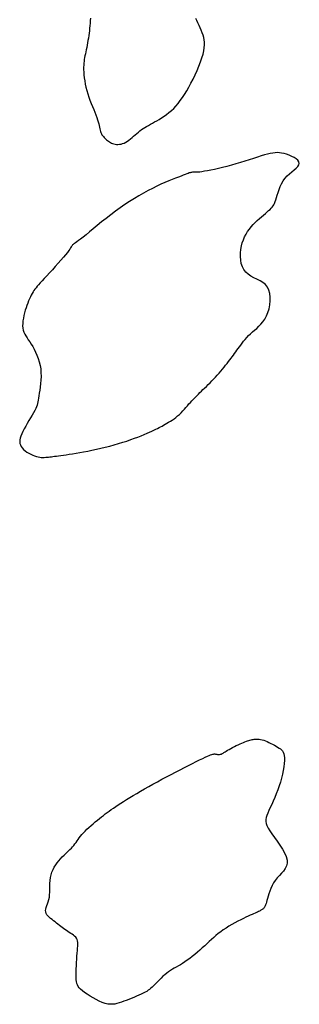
# Model space of a CAD drawing. Header units: millimetres. Extents: x 32690613 to 32693367, y 5343692 to 5344708.
# Tile 106 of 256: x 32692540 to 32692547, y 5343903 to 5343928. Entities that reach past the tile are written whole.
import ezdxf

# ---------------------------------------------------------------- set-up
doc = ezdxf.new("R2010")
doc.units = ezdxf.units.MM
doc.header["$LTSCALE"] = 20
doc.layers.add('02-DGM_HL_492.50', color=92, linetype='Continuous')

msp = doc.modelspace()

# ---------------------------------------------------------------- linework, layer by layer
at = {"layer": '02-DGM_HL_492.50', "elevation": 492.5, "flags": 128}
msp.add_lwpolyline([(32692541.511, 5343928.387), (32692541.506, 5343928.319), (32692541.501, 5343928.252), (32692541.495, 5343928.187), (32692541.489, 5343928.123), (32692541.483, 5343928.059), (32692541.475, 5343927.996), (32692541.467, 5343927.933), (32692541.458, 5343927.87), (32692541.447, 5343927.808), (32692541.437, 5343927.746), (32692541.425, 5343927.686), (32692541.414, 5343927.627), (32692541.402, 5343927.57), (32692541.391, 5343927.515), (32692541.38, 5343927.463), (32692541.37, 5343927.414), (32692541.361, 5343927.367), (32692541.353, 5343927.32), (32692541.346, 5343927.274), (32692541.34, 5343927.226), (32692541.337, 5343927.175), (32692541.335, 5343927.12), (32692541.336, 5343927.061), (32692541.339, 5343926.995), (32692541.344, 5343926.925), (32692541.352, 5343926.849), (32692541.364, 5343926.771), (32692541.378, 5343926.689), (32692541.395, 5343926.606), (32692541.416, 5343926.521), (32692541.44, 5343926.437), (32692541.468, 5343926.353), (32692541.499, 5343926.27), (32692541.531, 5343926.189), (32692541.564, 5343926.11), (32692541.596, 5343926.034), (32692541.626, 5343925.961), (32692541.653, 5343925.893), (32692541.677, 5343925.829), (32692541.696, 5343925.769), (32692541.711, 5343925.715), (32692541.723, 5343925.665), (32692541.733, 5343925.619), (32692541.741, 5343925.576), (32692541.749, 5343925.537), (32692541.757, 5343925.501), (32692541.767, 5343925.468), (32692541.779, 5343925.438), (32692541.793, 5343925.409), (32692541.808, 5343925.383), (32692541.826, 5343925.358), (32692541.844, 5343925.335), (32692541.864, 5343925.313), (32692541.885, 5343925.292), (32692541.906, 5343925.272), (32692541.928, 5343925.252), (32692541.951, 5343925.233), (32692541.974, 5343925.215), (32692541.999, 5343925.198), (32692542.025, 5343925.183), (32692542.052, 5343925.169), (32692542.082, 5343925.158), (32692542.113, 5343925.148), (32692542.147, 5343925.141), (32692542.182, 5343925.137), (32692542.219, 5343925.136), (32692542.258, 5343925.139), (32692542.298, 5343925.145), (32692542.338, 5343925.156), (32692542.379, 5343925.171), (32692542.42, 5343925.191), (32692542.46, 5343925.215), (32692542.501, 5343925.245), (32692542.541, 5343925.277), (32692542.582, 5343925.312), (32692542.622, 5343925.348), (32692542.662, 5343925.384), (32692542.703, 5343925.419), (32692542.743, 5343925.453), (32692542.784, 5343925.485), (32692542.825, 5343925.515), (32692542.867, 5343925.543), (32692542.91, 5343925.57), (32692542.955, 5343925.597), (32692543.002, 5343925.624), (32692543.052, 5343925.652), (32692543.105, 5343925.681), (32692543.161, 5343925.712), (32692543.22, 5343925.745), (32692543.28, 5343925.78), (32692543.343, 5343925.819), (32692543.406, 5343925.86), (32692543.469, 5343925.905), (32692543.531, 5343925.953), (32692543.592, 5343926.006), (32692543.652, 5343926.062), (32692543.71, 5343926.123), (32692543.767, 5343926.19), (32692543.822, 5343926.261), (32692543.877, 5343926.338), (32692543.932, 5343926.421), (32692543.987, 5343926.511), (32692544.042, 5343926.607), (32692544.097, 5343926.709), (32692544.152, 5343926.817), (32692544.205, 5343926.928), (32692544.255, 5343927.039), (32692544.302, 5343927.15), (32692544.343, 5343927.257), (32692544.379, 5343927.36), (32692544.407, 5343927.455), (32692544.427, 5343927.542), (32692544.439, 5343927.621), (32692544.445, 5343927.694), (32692544.444, 5343927.762), (32692544.436, 5343927.827), (32692544.424, 5343927.888), (32692544.407, 5343927.949), (32692544.385, 5343928.01), (32692544.36, 5343928.073), (32692544.333, 5343928.135), (32692544.304, 5343928.198), (32692544.275, 5343928.26), (32692544.246, 5343928.319), (32692544.218, 5343928.375)], dxfattribs=at)
for points in [[(32692541.322, 5343922.749), (32692541.258, 5343922.699), (32692541.206, 5343922.66), (32692541.163, 5343922.63), (32692541.129, 5343922.606), (32692541.103, 5343922.588), (32692541.082, 5343922.574), (32692541.066, 5343922.561), (32692541.053, 5343922.549), (32692541.041, 5343922.535), (32692541.03, 5343922.518), (32692541.017, 5343922.498), (32692541.001, 5343922.472), (32692540.98, 5343922.441), (32692540.953, 5343922.402), (32692540.918, 5343922.355), (32692540.872, 5343922.298), (32692540.817, 5343922.232), (32692540.752, 5343922.157), (32692540.681, 5343922.077), (32692540.607, 5343921.994), (32692540.531, 5343921.911), (32692540.456, 5343921.83), (32692540.386, 5343921.753), (32692540.322, 5343921.684), (32692540.266, 5343921.623), (32692540.218, 5343921.571), (32692540.177, 5343921.526), (32692540.142, 5343921.485), (32692540.111, 5343921.448), (32692540.084, 5343921.412), (32692540.059, 5343921.376), (32692540.035, 5343921.339), (32692540.011, 5343921.299), (32692539.988, 5343921.256), (32692539.965, 5343921.21), (32692539.942, 5343921.16), (32692539.92, 5343921.108), (32692539.898, 5343921.052), (32692539.876, 5343920.993), (32692539.855, 5343920.932), (32692539.835, 5343920.867), (32692539.816, 5343920.8), (32692539.799, 5343920.732), (32692539.785, 5343920.664), (32692539.774, 5343920.597), (32692539.768, 5343920.531), (32692539.767, 5343920.469), (32692539.772, 5343920.41), (32692539.783, 5343920.356), (32692539.8, 5343920.305), (32692539.823, 5343920.256), (32692539.849, 5343920.208), (32692539.88, 5343920.16), (32692539.913, 5343920.11), (32692539.949, 5343920.056), (32692539.987, 5343919.998), (32692540.025, 5343919.934), (32692540.064, 5343919.864), (32692540.101, 5343919.79), (32692540.135, 5343919.711), (32692540.167, 5343919.627), (32692540.194, 5343919.54), (32692540.216, 5343919.45), (32692540.231, 5343919.357), (32692540.239, 5343919.263), (32692540.24, 5343919.167), (32692540.237, 5343919.072), (32692540.229, 5343918.98), (32692540.219, 5343918.891), (32692540.208, 5343918.808), (32692540.196, 5343918.732), (32692540.185, 5343918.664), (32692540.176, 5343918.606), (32692540.168, 5343918.555), (32692540.16, 5343918.51), (32692540.15, 5343918.469), (32692540.139, 5343918.428), (32692540.124, 5343918.387), (32692540.104, 5343918.342), (32692540.079, 5343918.291), (32692540.048, 5343918.233), (32692540.011, 5343918.169), (32692539.971, 5343918.101), (32692539.929, 5343918.029), (32692539.887, 5343917.957), (32692539.845, 5343917.884), (32692539.807, 5343917.814), (32692539.772, 5343917.748), (32692539.743, 5343917.687), (32692539.72, 5343917.631), (32692539.704, 5343917.579), (32692539.694, 5343917.53), (32692539.691, 5343917.485), (32692539.696, 5343917.443), (32692539.708, 5343917.402), (32692539.729, 5343917.363), (32692539.757, 5343917.325), (32692539.792, 5343917.288), (32692539.833, 5343917.253), (32692539.879, 5343917.22), (32692539.927, 5343917.19), (32692539.976, 5343917.163), (32692540.026, 5343917.14), (32692540.075, 5343917.121), (32692540.121, 5343917.106), (32692540.165, 5343917.095), (32692540.207, 5343917.088), (32692540.247, 5343917.084), (32692540.286, 5343917.083), (32692540.324, 5343917.083), (32692540.361, 5343917.085), (32692540.397, 5343917.088), (32692540.432, 5343917.091), (32692540.468, 5343917.095), (32692540.506, 5343917.099), (32692540.546, 5343917.104), (32692540.589, 5343917.11), (32692540.637, 5343917.116), (32692540.689, 5343917.124), (32692540.748, 5343917.132), (32692540.814, 5343917.141), (32692540.886, 5343917.151), (32692540.965, 5343917.163), (32692541.05, 5343917.176), (32692541.14, 5343917.191), (32692541.236, 5343917.207), (32692541.336, 5343917.225), (32692541.441, 5343917.245), (32692541.55, 5343917.268), (32692541.663, 5343917.292), (32692541.777, 5343917.318), (32692541.892, 5343917.346), (32692542.008, 5343917.375), (32692542.122, 5343917.406), (32692542.234, 5343917.438), (32692542.343, 5343917.471), (32692542.448, 5343917.504), (32692542.549, 5343917.539), (32692542.644, 5343917.573), (32692542.734, 5343917.607), (32692542.818, 5343917.64), (32692542.897, 5343917.672), (32692542.969, 5343917.703), (32692543.034, 5343917.731), (32692543.092, 5343917.757), (32692543.144, 5343917.782), (32692543.191, 5343917.805), (32692543.234, 5343917.826), (32692543.275, 5343917.848), (32692543.314, 5343917.869), (32692543.353, 5343917.89), (32692543.393, 5343917.912), (32692543.435, 5343917.935), (32692543.479, 5343917.959), (32692543.523, 5343917.985), (32692543.569, 5343918.013), (32692543.615, 5343918.043), (32692543.662, 5343918.076), (32692543.708, 5343918.111), (32692543.754, 5343918.148), (32692543.799, 5343918.189), (32692543.843, 5343918.232), (32692543.886, 5343918.277), (32692543.928, 5343918.322), (32692543.968, 5343918.368), (32692544.007, 5343918.413), (32692544.046, 5343918.457), (32692544.082, 5343918.499), (32692544.118, 5343918.538), (32692544.152, 5343918.574), (32692544.186, 5343918.61), (32692544.22, 5343918.644), (32692544.254, 5343918.678), (32692544.289, 5343918.713), (32692544.326, 5343918.748), (32692544.365, 5343918.786), (32692544.406, 5343918.825), (32692544.449, 5343918.867), (32692544.494, 5343918.91), (32692544.54, 5343918.956), (32692544.587, 5343919.002), (32692544.634, 5343919.05), (32692544.681, 5343919.1), (32692544.728, 5343919.15), (32692544.774, 5343919.201), (32692544.82, 5343919.252), (32692544.864, 5343919.303), (32692544.907, 5343919.353), (32692544.948, 5343919.404), (32692544.988, 5343919.453), (32692545.026, 5343919.5), (32692545.063, 5343919.546), (32692545.097, 5343919.59), (32692545.129, 5343919.633), (32692545.16, 5343919.674), (32692545.19, 5343919.715), (32692545.22, 5343919.756), (32692545.25, 5343919.797), (32692545.28, 5343919.839), (32692545.311, 5343919.882), (32692545.343, 5343919.927), (32692545.377, 5343919.974), (32692545.413, 5343920.022), (32692545.451, 5343920.07), (32692545.491, 5343920.119), (32692545.534, 5343920.167), (32692545.58, 5343920.215), (32692545.628, 5343920.263), (32692545.68, 5343920.309), (32692545.734, 5343920.355), (32692545.789, 5343920.403), (32692545.844, 5343920.455), (32692545.897, 5343920.511), (32692545.948, 5343920.573), (32692545.995, 5343920.642), (32692546.038, 5343920.721), (32692546.074, 5343920.809), (32692546.104, 5343920.905), (32692546.125, 5343921.005), (32692546.137, 5343921.107), (32692546.137, 5343921.207), (32692546.126, 5343921.302), (32692546.102, 5343921.389), (32692546.064, 5343921.465), (32692546.011, 5343921.528), (32692545.946, 5343921.581), (32692545.873, 5343921.625), (32692545.794, 5343921.666), (32692545.715, 5343921.705), (32692545.638, 5343921.747), (32692545.567, 5343921.793), (32692545.505, 5343921.848), (32692545.455, 5343921.914), (32692545.418, 5343921.989), (32692545.391, 5343922.072), (32692545.375, 5343922.16), (32692545.368, 5343922.252), (32692545.37, 5343922.344), (32692545.379, 5343922.435), (32692545.395, 5343922.523), (32692545.417, 5343922.606), (32692545.444, 5343922.684), (32692545.476, 5343922.758), (32692545.513, 5343922.827), (32692545.553, 5343922.893), (32692545.598, 5343922.955), (32692545.645, 5343923.014), (32692545.695, 5343923.071), (32692545.748, 5343923.125), (32692545.802, 5343923.178), (32692545.856, 5343923.227), (32692545.909, 5343923.274), (32692545.961, 5343923.318), (32692546.01, 5343923.36), (32692546.055, 5343923.397), (32692546.095, 5343923.432), (32692546.13, 5343923.463), (32692546.161, 5343923.492), (32692546.186, 5343923.521), (32692546.209, 5343923.551), (32692546.229, 5343923.583), (32692546.247, 5343923.619), (32692546.264, 5343923.662), (32692546.28, 5343923.711), (32692546.297, 5343923.768), (32692546.316, 5343923.833), (32692546.337, 5343923.902), (32692546.361, 5343923.975), (32692546.39, 5343924.049), (32692546.424, 5343924.122), (32692546.465, 5343924.194), (32692546.513, 5343924.261), (32692546.569, 5343924.323), (32692546.63, 5343924.379), (32692546.691, 5343924.431), (32692546.75, 5343924.479), (32692546.802, 5343924.524), (32692546.844, 5343924.567), (32692546.873, 5343924.608), (32692546.883, 5343924.648), (32692546.874, 5343924.687), (32692546.846, 5343924.726), (32692546.804, 5343924.762), (32692546.75, 5343924.797), (32692546.689, 5343924.828), (32692546.622, 5343924.857), (32692546.555, 5343924.88), (32692546.49, 5343924.899), (32692546.429, 5343924.913), (32692546.372, 5343924.921), (32692546.316, 5343924.924), (32692546.26, 5343924.922), (32692546.201, 5343924.914), (32692546.138, 5343924.902), (32692546.068, 5343924.885), (32692545.991, 5343924.863), (32692545.903, 5343924.837), (32692545.807, 5343924.807), (32692545.704, 5343924.774), (32692545.595, 5343924.74), (32692545.483, 5343924.704), (32692545.367, 5343924.668), (32692545.251, 5343924.633), (32692545.135, 5343924.6), (32692545.022, 5343924.569), (32692544.911, 5343924.541), (32692544.805, 5343924.515), (32692544.705, 5343924.493), (32692544.611, 5343924.473), (32692544.524, 5343924.456), (32692544.447, 5343924.443), (32692544.379, 5343924.432), (32692544.322, 5343924.425), (32692544.275, 5343924.421), (32692544.236, 5343924.419), (32692544.204, 5343924.418), (32692544.177, 5343924.417), (32692544.154, 5343924.418), (32692544.133, 5343924.417), (32692544.114, 5343924.416), (32692544.094, 5343924.413), (32692544.073, 5343924.407), (32692544.049, 5343924.4), (32692544.021, 5343924.39), (32692543.988, 5343924.378), (32692543.948, 5343924.362), (32692543.9, 5343924.344), (32692543.844, 5343924.321), (32692543.777, 5343924.296), (32692543.701, 5343924.266), (32692543.617, 5343924.233), (32692543.525, 5343924.195), (32692543.427, 5343924.153), (32692543.324, 5343924.108), (32692543.217, 5343924.058), (32692543.105, 5343924.003), (32692542.992, 5343923.945), (32692542.876, 5343923.882), (32692542.759, 5343923.814), (32692542.64, 5343923.743), (32692542.519, 5343923.667), (32692542.398, 5343923.587), (32692542.277, 5343923.504), (32692542.155, 5343923.416), (32692542.034, 5343923.325), (32692541.915, 5343923.232), (32692541.798, 5343923.139), (32692541.687, 5343923.049), (32692541.582, 5343922.962), (32692541.485, 5343922.882), (32692541.398, 5343922.811)], [(32692541.145, 5343903.702), (32692541.144, 5343903.769), (32692541.146, 5343903.843), (32692541.148, 5343903.923), (32692541.151, 5343904.005), (32692541.155, 5343904.089), (32692541.16, 5343904.172), (32692541.165, 5343904.252), (32692541.171, 5343904.326), (32692541.176, 5343904.393), (32692541.181, 5343904.454), (32692541.184, 5343904.509), (32692541.186, 5343904.558), (32692541.184, 5343904.602), (32692541.178, 5343904.641), (32692541.168, 5343904.677), (32692541.153, 5343904.709), (32692541.132, 5343904.738), (32692541.105, 5343904.765), (32692541.075, 5343904.79), (32692541.041, 5343904.814), (32692541.005, 5343904.837), (32692540.967, 5343904.86), (32692540.929, 5343904.883), (32692540.891, 5343904.907), (32692540.854, 5343904.932), (32692540.818, 5343904.959), (32692540.783, 5343904.986), (32692540.747, 5343905.014), (32692540.712, 5343905.043), (32692540.676, 5343905.073), (32692540.639, 5343905.102), (32692540.601, 5343905.132), (32692540.562, 5343905.162), (32692540.523, 5343905.192), (32692540.485, 5343905.222), (32692540.449, 5343905.253), (32692540.417, 5343905.285), (32692540.391, 5343905.317), (32692540.372, 5343905.351), (32692540.361, 5343905.387), (32692540.359, 5343905.424), (32692540.364, 5343905.463), (32692540.376, 5343905.505), (32692540.391, 5343905.55), (32692540.408, 5343905.598), (32692540.426, 5343905.649), (32692540.442, 5343905.705), (32692540.454, 5343905.766), (32692540.462, 5343905.831), (32692540.466, 5343905.9), (32692540.467, 5343905.972), (32692540.468, 5343906.047), (32692540.47, 5343906.122), (32692540.475, 5343906.197), (32692540.484, 5343906.27), (32692540.499, 5343906.342), (32692540.52, 5343906.411), (32692540.548, 5343906.476), (32692540.581, 5343906.538), (32692540.619, 5343906.597), (32692540.659, 5343906.653), (32692540.702, 5343906.706), (32692540.745, 5343906.755), (32692540.788, 5343906.802), (32692540.831, 5343906.845), (32692540.871, 5343906.885), (32692540.911, 5343906.924), (32692540.949, 5343906.96), (32692540.985, 5343906.996), (32692541.02, 5343907.031), (32692541.052, 5343907.066), (32692541.083, 5343907.101), (32692541.112, 5343907.138), (32692541.14, 5343907.175), (32692541.168, 5343907.214), (32692541.196, 5343907.254), (32692541.225, 5343907.294), (32692541.257, 5343907.337), (32692541.292, 5343907.38), (32692541.331, 5343907.424), (32692541.375, 5343907.47), (32692541.422, 5343907.517), (32692541.473, 5343907.564), (32692541.526, 5343907.611), (32692541.58, 5343907.658), (32692541.635, 5343907.704), (32692541.689, 5343907.748), (32692541.742, 5343907.791), (32692541.794, 5343907.832), (32692541.844, 5343907.871), (32692541.894, 5343907.909), (32692541.944, 5343907.947), (32692541.995, 5343907.984), (32692542.048, 5343908.022), (32692542.103, 5343908.06), (32692542.162, 5343908.1), (32692542.226, 5343908.142), (32692542.293, 5343908.186), (32692542.365, 5343908.232), (32692542.442, 5343908.28), (32692542.523, 5343908.33), (32692542.61, 5343908.382), (32692542.702, 5343908.436), (32692542.799, 5343908.493), (32692542.902, 5343908.552), (32692543.009, 5343908.613), (32692543.12, 5343908.675), (32692543.235, 5343908.738), (32692543.351, 5343908.801), (32692543.468, 5343908.864), (32692543.585, 5343908.927), (32692543.701, 5343908.988), (32692543.816, 5343909.047), (32692543.928, 5343909.103), (32692544.036, 5343909.157), (32692544.138, 5343909.208), (32692544.233, 5343909.255), (32692544.32, 5343909.297), (32692544.398, 5343909.334), (32692544.465, 5343909.366), (32692544.521, 5343909.392), (32692544.566, 5343909.412), (32692544.603, 5343909.428), (32692544.632, 5343909.439), (32692544.656, 5343909.447), (32692544.675, 5343909.451), (32692544.692, 5343909.453), (32692544.708, 5343909.452), (32692544.724, 5343909.45), (32692544.741, 5343909.447), (32692544.758, 5343909.444), (32692544.776, 5343909.441), (32692544.795, 5343909.439), (32692544.814, 5343909.438), (32692544.833, 5343909.439), (32692544.854, 5343909.443), (32692544.875, 5343909.451), (32692544.897, 5343909.461), (32692544.921, 5343909.474), (32692544.946, 5343909.489), (32692544.974, 5343909.507), (32692545.005, 5343909.526), (32692545.039, 5343909.547), (32692545.078, 5343909.57), (32692545.12, 5343909.593), (32692545.165, 5343909.617), (32692545.213, 5343909.642), (32692545.262, 5343909.666), (32692545.31, 5343909.689), (32692545.358, 5343909.711), (32692545.404, 5343909.731), (32692545.447, 5343909.75), (32692545.486, 5343909.766), (32692545.522, 5343909.78), (32692545.555, 5343909.791), (32692545.585, 5343909.801), (32692545.614, 5343909.809), (32692545.642, 5343909.816), (32692545.669, 5343909.822), (32692545.697, 5343909.826), (32692545.725, 5343909.83), (32692545.755, 5343909.833), (32692545.786, 5343909.834), (32692545.818, 5343909.833), (32692545.852, 5343909.83), (32692545.888, 5343909.824), (32692545.927, 5343909.816), (32692545.968, 5343909.803), (32692546.011, 5343909.788), (32692546.057, 5343909.769), (32692546.103, 5343909.747), (32692546.15, 5343909.724), (32692546.197, 5343909.7), (32692546.242, 5343909.675), (32692546.285, 5343909.651), (32692546.326, 5343909.627), (32692546.363, 5343909.604), (32692546.396, 5343909.582), (32692546.425, 5343909.557), (32692546.45, 5343909.53), (32692546.47, 5343909.497), (32692546.486, 5343909.458), (32692546.496, 5343909.411), (32692546.501, 5343909.354), (32692546.501, 5343909.286), (32692546.496, 5343909.208), (32692546.485, 5343909.122), (32692546.47, 5343909.03), (32692546.45, 5343908.933), (32692546.425, 5343908.832), (32692546.397, 5343908.73), (32692546.365, 5343908.628), (32692546.329, 5343908.527), (32692546.291, 5343908.428), (32692546.252, 5343908.333), (32692546.212, 5343908.241), (32692546.174, 5343908.154), (32692546.137, 5343908.073), (32692546.103, 5343907.999), (32692546.074, 5343907.931), (32692546.05, 5343907.871), (32692546.033, 5343907.817), (32692546.023, 5343907.766), (32692546.022, 5343907.715), (32692546.03, 5343907.664), (32692546.049, 5343907.608), (32692546.079, 5343907.545), (32692546.123, 5343907.474), (32692546.178, 5343907.393), (32692546.244, 5343907.303), (32692546.313, 5343907.207), (32692546.383, 5343907.107), (32692546.448, 5343907.006), (32692546.504, 5343906.907), (32692546.546, 5343906.812), (32692546.57, 5343906.723), (32692546.572, 5343906.643), (32692546.556, 5343906.571), (32692546.523, 5343906.504), (32692546.48, 5343906.441), (32692546.428, 5343906.381), (32692546.373, 5343906.322), (32692546.318, 5343906.262), (32692546.266, 5343906.199), (32692546.221, 5343906.133), (32692546.182, 5343906.064), (32692546.15, 5343905.994), (32692546.123, 5343905.925), (32692546.1, 5343905.857), (32692546.081, 5343905.793), (32692546.065, 5343905.735), (32692546.051, 5343905.683), (32692546.039, 5343905.639), (32692546.027, 5343905.602), (32692546.017, 5343905.572), (32692546.007, 5343905.547), (32692545.997, 5343905.526), (32692545.988, 5343905.51), (32692545.978, 5343905.495), (32692545.967, 5343905.483), (32692545.956, 5343905.472), (32692545.943, 5343905.461), (32692545.93, 5343905.45), (32692545.914, 5343905.44), (32692545.897, 5343905.43), (32692545.878, 5343905.42), (32692545.857, 5343905.409), (32692545.834, 5343905.398), (32692545.808, 5343905.386), (32692545.778, 5343905.373), (32692545.745, 5343905.359), (32692545.708, 5343905.342), (32692545.667, 5343905.324), (32692545.62, 5343905.302), (32692545.568, 5343905.278), (32692545.51, 5343905.25), (32692545.446, 5343905.219), (32692545.376, 5343905.184), (32692545.303, 5343905.147), (32692545.227, 5343905.106), (32692545.15, 5343905.064), (32692545.074, 5343905.019), (32692545, 5343904.973), (32692544.929, 5343904.926), (32692544.862, 5343904.879), (32692544.799, 5343904.83), (32692544.739, 5343904.781), (32692544.681, 5343904.731), (32692544.624, 5343904.679), (32692544.567, 5343904.627), (32692544.51, 5343904.573), (32692544.451, 5343904.518), (32692544.389, 5343904.462), (32692544.326, 5343904.405), (32692544.261, 5343904.349), (32692544.196, 5343904.294), (32692544.13, 5343904.24), (32692544.066, 5343904.19), (32692544.003, 5343904.143), (32692543.941, 5343904.101), (32692543.883, 5343904.063), (32692543.826, 5343904.03), (32692543.772, 5343904), (32692543.72, 5343903.971), (32692543.668, 5343903.943), (32692543.618, 5343903.914), (32692543.569, 5343903.884), (32692543.52, 5343903.851), (32692543.472, 5343903.813), (32692543.424, 5343903.773), (32692543.377, 5343903.731), (32692543.331, 5343903.687), (32692543.286, 5343903.643), (32692543.244, 5343903.6), (32692543.204, 5343903.558), (32692543.166, 5343903.52), (32692543.132, 5343903.485), (32692543.098, 5343903.453), (32692543.066, 5343903.424), (32692543.033, 5343903.396), (32692542.998, 5343903.371), (32692542.96, 5343903.345), (32692542.918, 5343903.321), (32692542.871, 5343903.296), (32692542.817, 5343903.27), (32692542.758, 5343903.243), (32692542.695, 5343903.217), (32692542.629, 5343903.19), (32692542.562, 5343903.163), (32692542.495, 5343903.137), (32692542.429, 5343903.112), (32692542.366, 5343903.088), (32692542.306, 5343903.066), (32692542.249, 5343903.046), (32692542.193, 5343903.03), (32692542.137, 5343903.018), (32692542.08, 5343903.011), (32692542.02, 5343903.011), (32692541.957, 5343903.019), (32692541.888, 5343903.035), (32692541.815, 5343903.06), (32692541.737, 5343903.093), (32692541.657, 5343903.132), (32692541.577, 5343903.175), (32692541.5, 5343903.221), (32692541.427, 5343903.268), (32692541.361, 5343903.315), (32692541.305, 5343903.358), (32692541.258, 5343903.398), (32692541.222, 5343903.435), (32692541.194, 5343903.472), (32692541.174, 5343903.509), (32692541.16, 5343903.549), (32692541.152, 5343903.594), (32692541.147, 5343903.644)]]:
    msp.add_lwpolyline(points, close=True, dxfattribs=at)

doc.saveas('drawing.dxf')
